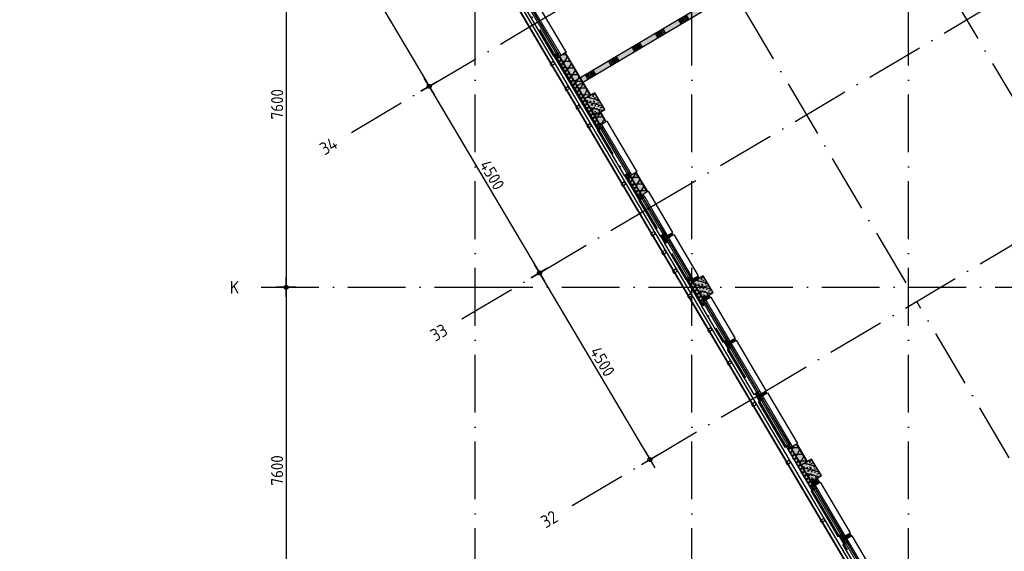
# Model space of a CAD drawing. Header units: millimetres. Extents: x 20872 to 297961, y -293704 to 213007.
# Tile 135 of 256: x 47721 to 68175, y -16199 to -5167. Entities that reach past the tile are written whole.
import ezdxf
from ezdxf.enums import TextEntityAlignment as Align
from ezdxf.xclip import XClip

# ---------------------------------------------------------------- set-up
doc = ezdxf.new("R2010")
doc.units = ezdxf.units.MM
doc.header["$LTSCALE"] = 100
doc.header["$XCLIPFRAME"] = 2
doc.linetypes.add('ACAD_ISO10W100', pattern=[18, 12, -3, 0, -3])
doc.layers.get('Defpoints').update_dxf_attribs({"color": 181})
for name, color, linetype in [('A--L$7--_stramien', 1, 'Continuous'), ('A--L20--_bovenbouw', 3, 'Continuous'), ('A--L30--_afbouw', 7, 'Continuous'), ('A--T$1A-afwerking', 8, 'Continuous'), ('A--T$7--_stramien', 7, 'Continuous'), ('BURO_lijnen_0.25', 2, 'Continuous'), ('XREFS', 9, 'Continuous')]:
    doc.layers.add(name, color=color, linetype=linetype)
doc.styles.add('BRON standaard', font='isocp.shx')
doc.styles.add('BURO maatvoering', font='isocp.shx')
doc.styles.add('JINX maatvoering', font='isocp.shx')
doc.dimstyles.new('JINX maatvoering 1-100', dxfattribs={"dimscale": 100, "dimtxt": 2.5, "dimasz": 1, "dimexe": 125, "dimexo": 0, "dimtad": 1, "dimdec": 0, "dimzin": 12, "dimdsep": 46, "dimtxsty": 'JINX maatvoering', "dimblk": 'BURO_maatvoeringssymbool_01', "dimcen": 2, "dimse1": 1, "dimse2": 1, "dimclrd": 1, "dimclrt": 7, "dimadec": 0, "dimazin": 0, "dimtfac": 1, "dimtdec": 0, "dimtix": 1, "dimtofl": 0, "dimtmove": 0, "dimatfit": 3, "dimldrblk": 'DOT', "dimfxl": 1, "dimtolj": 1, "dimtzin": 0, "dimarcsym": 0})

# ---------------------------------------------------------------- blocks, each defined once
blk = doc.blocks.new('Glasgevel alleen 1e en 2e')
at = {"color": 1}
for points in [[(165114, 97000), (165114, -155), (70596, -155), (34441, 60906)], [(165104, 97000), (165104, -145), (70602, -145), (34450, 60911)]]:
    blk.add_lwpolyline(points, dxfattribs=at)
for points in [[(58739, 19841), (58764, 19798), (58836, 19840), (58811, 19883)], [(59044, 19324), (59070, 19281), (59142, 19324), (59117, 19367)], [(59274, 18937), (59299, 18894), (59371, 18937), (59346, 18980)], [(59503, 18550), (59528, 18507), (59601, 18550), (59575, 18593)], [(60216, 17345), (60242, 17302), (60314, 17345), (60289, 17388)], [(60828, 16313), (60853, 16270), (60925, 16312), (60900, 16356)], [(61057, 15926), (61082, 15882), (61155, 15925), (61129, 15968)], [(61286, 15538), (61312, 15495), (61384, 15538), (61358, 15581)], [(61592, 15022), (61617, 14979), (61690, 15022), (61664, 15065)], [(62008, 14319), (62033, 14276), (62106, 14319), (62080, 14362)], [(62416, 13631), (62441, 13588), (62513, 13631), (62488, 13674)], [(62925, 12770), (62950, 12727), (63023, 12770), (62997, 12813)], [(63638, 11566), (63664, 11523), (63736, 11566), (63711, 11609)], [(64352, 10361), (64377, 10318), (64449, 10361), (64424, 10404)]]:
    blk.add_lwpolyline(points, close=True)
blk = doc.blocks.new('AL_stramlab_01_P03_BV')
at = {"color": 4, "linetype": 'Continuous', "lineweight": -2, "style": 'BRON standaard'}
blk.add_attdef('LABEL', text='', height=350, dxfattribs=at).set_placement((0, 0), align=Align.MIDDLE_CENTER)
blk = doc.blocks.new('AB2_D_DV_MV_maatvoeringssymbool_01')
at = {"color": 1}
for p, q in [((-2, 0), (2, 0)), ((0, -2), (0, 2))]:
    blk.add_line(p, q, dxfattribs=at)
blk.add_circle((0, 0), 0.4, dxfattribs=at)
blk = doc.blocks.new('*D223')
at = {"layer": 'A--T$7--_stramien', "color": 1, "lineweight": -2, "transparency": 16777216}
blk.add_line((53987, 23157), (56178, 19457), dxfattribs=at)
at = {"layer": 'Defpoints', "color": 0, "transparency": 16777216}
for p in [(56147, 24552), (58440, 20680), (56229, 19371)]:
    blk.add_point(p, dxfattribs=at)
at = {"layer": 'A--T$7--_stramien', "color": 1, "lineweight": -2, "transparency": 16777216, "xscale": 100, "yscale": 100, "zscale": 100}
for p, rotation in [((53936, 23243), 120.6301152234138), ((56229, 19371), 300.6301152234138)]:
    blk.add_blockref('AB2_D_DV_MV_maatvoeringssymbool_01', p, dxfattribs=dict(at, rotation=rotation))
at = {"layer": 'A--T$7--_stramien', "color": 7, "transparency": 16777216, "insert": (55244, 21402), "char_height": 250, "attachment_point": 5, "rotation": 300.6301, "style": 'JINX maatvoering'}
blk.add_mtext('\\A1;4500', dxfattribs=at)
blk = doc.blocks.new('_Dot')
at = {"color": 0, "linetype": 'ByBlock', "lineweight": -2}
blk.add_line((-0.5, 0), (-1, 0), dxfattribs=at)
at = {"color": 0, "linetype": 'ByBlock', "const_width": 0.5}
blk.add_lwpolyline([(-0.25, 0, 1), (0.25, 0, 1)], format="xyb", close=True, dxfattribs=at)
blk = doc.blocks.new('BURO_maatvoeringssymbool_01')
at = {"color": 1}
for p, q in [((-2, 0), (2, 0)), ((0, -2), (0, 2))]:
    blk.add_line(p, q, dxfattribs=at)
blk.add_circle((0, 0), 0.4, dxfattribs=at)
blk = doc.blocks.new('*D224')
at = {"layer": 'A--T$7--_stramien', "color": 1, "lineweight": -2, "transparency": 16777216}
blk.add_line((56280, 19285), (58470, 15585), dxfattribs=at)
at = {"layer": 'Defpoints', "color": 0, "transparency": 16777216}
for p in [(58440, 20680), (60733, 16808), (58521, 15499)]:
    blk.add_point(p, dxfattribs=at)
at = {"layer": 'A--T$7--_stramien', "color": 1, "lineweight": -2, "transparency": 16777216, "xscale": 100, "yscale": 100, "zscale": 100}
for p, rotation in [((56229, 19371), 120.6301152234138), ((58521, 15499), 300.6301152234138)]:
    blk.add_blockref('AB2_D_DV_MV_maatvoeringssymbool_01', p, dxfattribs=dict(at, rotation=rotation))
at = {"layer": 'A--T$7--_stramien', "color": 7, "transparency": 16777216, "insert": (57536, 17530), "char_height": 250, "attachment_point": 5, "rotation": 300.6301, "style": 'JINX maatvoering'}
blk.add_mtext('\\A1;4500', dxfattribs=at)
blk = doc.blocks.new('*D225')
at = {"layer": 'A--T$7--_stramien', "color": 1, "lineweight": -2, "transparency": 16777216}
blk.add_line((58572, 15412), (60763, 11712), dxfattribs=at)
at = {"layer": 'Defpoints', "color": 0, "transparency": 16777216}
for p in [(60733, 16808), (63025, 12936), (60814, 11626)]:
    blk.add_point(p, dxfattribs=at)
at = {"layer": 'A--T$7--_stramien', "color": 1, "lineweight": -2, "transparency": 16777216, "xscale": 100, "yscale": 100, "zscale": 100}
for p, rotation in [((58521, 15499), 120.6301152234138), ((60814, 11626), 300.6301152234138)]:
    blk.add_blockref('AB2_D_DV_MV_maatvoeringssymbool_01', p, dxfattribs=dict(at, rotation=rotation))
at = {"layer": 'A--T$7--_stramien', "color": 7, "transparency": 16777216, "insert": (59829, 13658), "char_height": 250, "attachment_point": 5, "rotation": 300.6301, "style": 'JINX maatvoering'}
blk.add_mtext('\\A1;4500', dxfattribs=at)
blk = doc.blocks.new('*D226')
at = {"layer": 'A--T$7--_stramien', "color": 1, "lineweight": -2, "transparency": 16777216}
blk.add_line((53258, 22700), (53258, 15300), dxfattribs=at)
at = {"layer": 'Defpoints', "color": 0, "transparency": 16777216}
for p in [(57184, 22800), (53258, 15200), (57184, 15200)]:
    blk.add_point(p, dxfattribs=at)
at = {"layer": 'A--T$7--_stramien', "color": 1, "lineweight": -2, "transparency": 16777216, "xscale": 100, "yscale": 100, "zscale": 100}
for p, rotation in [((53258, 22800), 89.99953007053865), ((53258, 15200), 269.9995300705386)]:
    blk.add_blockref('AB2_D_DV_MV_maatvoeringssymbool_01', p, dxfattribs=dict(at, rotation=rotation))
at = {"layer": 'A--T$7--_stramien', "color": 7, "transparency": 16777216, "insert": (53070, 19000), "char_height": 250, "attachment_point": 5, "rotation": 89.9995, "style": 'JINX maatvoering'}
blk.add_mtext('\\A1;7600', dxfattribs=at)
blk = doc.blocks.new('*D227')
at = {"layer": 'A--T$7--_stramien', "color": 1, "lineweight": -2, "transparency": 16777216}
blk.add_line((53258, 15100), (53258, 7700), dxfattribs=at)
at = {"layer": 'Defpoints', "color": 0, "transparency": 16777216}
for p in [(57184, 15200), (52738, 7600), (53258, 7600)]:
    blk.add_point(p, dxfattribs=at)
at = {"layer": 'A--T$7--_stramien', "color": 1, "lineweight": -2, "transparency": 16777216, "xscale": 100, "yscale": 100, "zscale": 100}
for p, rotation in [((53258, 15200), 89.99953007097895), ((53258, 7600), 269.9995300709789)]:
    blk.add_blockref('AB2_D_DV_MV_maatvoeringssymbool_01', p, dxfattribs=dict(at, rotation=rotation))
at = {"layer": 'A--T$7--_stramien', "color": 7, "transparency": 16777216, "insert": (53070, 11400), "char_height": 250, "attachment_point": 5, "rotation": 89.9995, "style": 'JINX maatvoering'}
blk.add_mtext('\\A1;7600', dxfattribs=at)
blk = doc.blocks.new('Glasgevel alle verdiepingen')
at = {"color": 1}
for points in [[(66730, 6374), (34441, 60906)], [(66739, 6379), (34450, 60911)]]:
    blk.add_lwpolyline(points, dxfattribs=at)
for points in [[(58739, 19841), (58764, 19798), (58836, 19840), (58811, 19883)], [(59044, 19324), (59070, 19281), (59142, 19324), (59117, 19367)], [(59274, 18937), (59299, 18894), (59371, 18937), (59346, 18980)], [(59503, 18550), (59528, 18507), (59601, 18550), (59575, 18593)], [(60216, 17345), (60242, 17302), (60314, 17345), (60289, 17388)], [(60828, 16313), (60853, 16270), (60925, 16312), (60900, 16356)], [(61057, 15926), (61082, 15882), (61155, 15925), (61129, 15968)], [(61286, 15538), (61312, 15495), (61384, 15538), (61358, 15581)], [(61592, 15022), (61617, 14979), (61690, 15022), (61664, 15065)], [(62008, 14319), (62033, 14276), (62106, 14319), (62080, 14362)], [(62416, 13631), (62441, 13588), (62513, 13631), (62488, 13674)], [(62925, 12770), (62950, 12727), (63023, 12770), (62997, 12813)], [(63638, 11566), (63664, 11523), (63736, 11566), (63711, 11609)], [(64352, 10361), (64377, 10318), (64449, 10361), (64424, 10404)]]:
    blk.add_lwpolyline(points, close=True)
blk = doc.blocks.new('stramienlijnen_1')
at = {"layer": 'A--L$7--_stramien', "color": 1, "linetype": 'ACAD_ISO10W100', "lineweight": -3}
for p, q in [((41335.5, 64766.5), (69688.8, 16881.1)), ((38003.8, 62793.7), (66357.1, 14908.3)), ((34672, 60821), (63025.3, 12935.6)), ((58439.9, 20679.8), (75098.7, 30543.6)), ((60732.6, 16807.7), (77391.4, 26671.5)), ((57184.5, 0), (57184.5, 22800)), ((61684.5, 0), (61684.5, 22800)), ((63025.3, 12935.6), (79684.1, 22799.4)), ((66184.5, 0), (66184.5, 22800)), ((54614.2, 18414.6), (58439.9, 20679.8)), ((56906.9, 14542.5), (60732.6, 16807.7)), ((52738.4, 15200), (57184.5, 15200)), ((57184.5, 15200), (138184.5, 15200)), ((77450.4, -3827), (66357.1, 14908.3)), ((59199.6, 10670.3), (63025.3, 12935.6)), ((63025.3, 12935.6), (64299.1, 10784.4)), ((64299.1, 10784.4), (71958.3, -2152.3))]:
    blk.add_line(p, q, dxfattribs=at)
at = {"layer": 'Defpoints'}
blk.add_lwpolyline([(34736.5, 60859.2), (70727.2, 75), (164884.5, 75), (164884.5, 96950), (130834.5, 96950), (130834.5, 22725), (79641, 22725), (51266.3, 70646.6)], dxfattribs=at)
at = {"layer": 'A--T$7--_stramien', "color": 7, "linetype": 'Continuous', "lineweight": -3}
ref = blk.add_blockref('AL_stramlab_01_P03_BV', (54137.5, 18132.4), dxfattribs=dict(at, xscale=75, yscale=75, zscale=75, rotation=30.63011522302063))
ref.add_attrib('LABEL', '34', dxfattribs={"layer": '0', "color": 4, "linetype": 'Continuous', "lineweight": -2, "height": 262.5, "rotation": 30.63012, "style": 'BURO maatvoering'}).set_placement((54137.5, 18132.4), align=Align.MIDDLE_CENTER)
ref = blk.add_blockref('AL_stramlab_01_P03_BV', (52184.5, 15200), dxfattribs=dict(at, xscale=75, yscale=75, zscale=75))
ref.add_attrib('LABEL', 'K', dxfattribs={"layer": '0', "color": 4, "linetype": 'Continuous', "lineweight": -2, "height": 262.5, "style": 'BURO maatvoering'}).set_placement((52184.5, 15200), align=Align.MIDDLE_CENTER)
ref = blk.add_blockref('AL_stramlab_01_P03_BV', (56430.2, 14260.2), dxfattribs=dict(at, xscale=75, yscale=75, zscale=75, rotation=30.63011522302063))
ref.add_attrib('LABEL', '33', dxfattribs={"layer": '0', "color": 4, "linetype": 'Continuous', "lineweight": -2, "height": 262.5, "rotation": 30.63012, "style": 'BURO maatvoering'}).set_placement((56430.2, 14260.2), align=Align.MIDDLE_CENTER)
ref = blk.add_blockref('AL_stramlab_01_P03_BV', (58723, 10388.1), dxfattribs=dict(at, xscale=75, yscale=75, zscale=75, rotation=30.63011522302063))
ref.add_attrib('LABEL', '32', dxfattribs={"layer": '0', "color": 4, "linetype": 'Continuous', "lineweight": -2, "height": 262.5, "rotation": 30.63012, "style": 'BURO maatvoering'}).set_placement((58723, 10388.1), align=Align.MIDDLE_CENTER)
at = {"layer": 'A--T$7--_stramien', "color": 7}
for base, p1, p2, angle, picture, middle in [((56228.7, 19370.6), (56147.2, 24551.9), (58439.9, 20679.9), 300.63012, '*D223', (55243.7, 21402.2)), ((58521.4, 15498.5), (58439.9, 20679.9), (60732.6, 16807.8), 300.63012, '*D224', (57536.4, 17530.1)), ((60814.1, 11626.4), (60732.6, 16807.8), (63025.3, 12935.6), 300.63012, '*D225', (59829.1, 13658)), ((53257.9, 7599.7), (57184.2, 15199.6), (52738.1, 7599.7), 89.99953, '*D227', (53070.4, 11399.7))]:
    dim = blk.add_linear_dim(base=base, p1=p1, p2=p2, angle=angle, dimstyle='JINX maatvoering 1-100', dxfattribs=at)
    dim.commit()
    dim.dimension.update_dxf_attribs({"geometry": picture, "text_midpoint": middle})
dim = blk.add_aligned_dim(p1=(57184.3, 22799.7), p2=(57184.2, 15199.6), distance=-3926.2, dimstyle='JINX maatvoering 1-100', dxfattribs=at)
dim.commit()
dim.dimension.update_dxf_attribs({"geometry": '*D226', "text_midpoint": (53070.5, 18999.7)})
blk = doc.blocks.new('1e verdieping bestaand leeg')
at = {"layer": 'A--T$1A-afwerking'}
blk.add_lwpolyline([(34528, 60913), (51335, 70864), (79685, 22985), (79832, 22901), (129485, 22901), (135915, 12040), (142978, 21914), (130697, 26120), (130675, 97040), (165047, 97015), (165047, 14419), (151364, 19026), (149622, 13150), (163567, 13081), (163475, 1501), (146518, 1360), (146659, 12909), (147031, 12909), (149075, 19828), (145372, 21100), (137265, 9763), (142974, 21), (142974, -73), (70633, -64)], close=True, dxfattribs=at)
at = {"layer": 'A--T$7--_stramien'}
blk.add_blockref('stramienlijnen_1', (0, 0), dxfattribs=at)
at = {"layer": 'BURO_lijnen_0.25'}
blk.add_blockref('Glasgevel alleen 1e en 2e', (0, 0), dxfattribs=at)
blk = doc.blocks.new('2016-01-28 101 1e verdieping bestaand')
at = {"layer": 'A--L20--_bovenbouw', "linetype": 'Continuous', "lineweight": -3}
h = blk.add_hatch(dxfattribs=at)
h.set_pattern_fill('GENERAL_DIAMONDS', color=1, scale=1120, angle=120.6301, style=0, pattern_type=2)
h.set_pattern_definition([(180.63, (59578.25, 19180.4), (1.5396, -139.9915), []), (240.63, (59578.25, 19180.4), (122.006, -68.6624), [])])
h.paths.add_polyline_path([(59055, 20064), (58934, 19992), (59457, 19109), (59578, 19180)], flags=0)
h.paths.add_polyline_path([(58396, 21176), (58275, 21105), (58310, 21046), (58431, 21118)], flags=0)
h.paths.add_polyline_path([(57700, 22352), (57579, 22280), (57651, 22159), (57772, 22230)], flags=0)
h = blk.add_hatch(dxfattribs=at)
h.set_pattern_fill('_U', color=1, scale=70, angle=210.6301, style=0, pattern_type=0)
h.set_pattern_definition([(210.6301, (59585.99, 19184.98), (35.6646, -60.2332), [])])
h.paths.add_polyline_path([(59063, 20069), (59055, 20064), (59578, 19180), (59586, 19185)], flags=0)
h.paths.add_polyline_path([(58404, 21181), (58396, 21176), (58431, 21118), (58439, 21123)], flags=0)
h.paths.add_polyline_path([(57708, 22357), (57700, 22352), (57772, 22230), (57780, 22235)], flags=0)
for color, points in [(60, [(64399, 22407), (64331, 22425), (64072, 22272), (64047, 22315), (59243, 19470), (59294, 19384)]), (60, [(59063, 20069), (58934, 19992), (59457, 19109), (59586, 19185)]), (249, [(59749, 18472), (58837, 20013), (58818, 20002), (59730, 18460)]), (60, [(58934, 19992), (58909, 19978), (58875, 20035), (58839, 20014), (59752, 18473), (59787, 18494), (59753, 18552), (59778, 18566)]), (60, [(59457, 19109), (59661, 18764), (59876, 18892), (59672, 19236)]), (60, [(59790, 18841), (59661, 18764), (59778, 18566), (59907, 18643)]), (249, [(60610, 17018), (60305, 17533), (60286, 17522), (60591, 17007)]), (60, [(60648, 17041), (60614, 17098), (60639, 17113), (60402, 17512), (60377, 17498), (60343, 17555), (60308, 17534), (60612, 17020)]), (60, [(60531, 17589), (60402, 17512), (60639, 17113), (60768, 17189)]), (249, [(61141, 16121), (61051, 16273), (61032, 16262), (61122, 16109)]), (60, [(61179, 16143), (61145, 16201), (61170, 16215), (61148, 16252), (61123, 16238), (61089, 16295), (61054, 16274), (61144, 16122)]), (60, [(61277, 16329), (61148, 16252), (61170, 16215), (61299, 16292)]), (249, [(61910, 14822), (61582, 15375), (61564, 15364), (61891, 14811)]), (60, [(61913, 14824), (61948, 14844), (61914, 14902), (61939, 14917), (61679, 15355), (61655, 15340), (61620, 15398), (61585, 15377)]), (60, [(61809, 15431), (61679, 15355), (61707, 15309), (61836, 15385)]), (60, [(61707, 15309), (61911, 14965), (62126, 15092), (61922, 15436)]), (60, [(62068, 14993), (62040, 15041), (61911, 14965), (61939, 14917)]), (60, [(62599, 14096), (62577, 14133), (62448, 14056), (62470, 14019)]), (60, [(62480, 13947), (62445, 14005), (62470, 14019), (62448, 14056), (62424, 14042), (62389, 14099), (62354, 14078), (62444, 13926)]), (60, [(63126, 12856), (63091, 12914), (63116, 12928), (63094, 12965), (63070, 12951), (63035, 13008), (63000, 12987), (63090, 12835)]), (60, [(63245, 13005), (63223, 13042), (63094, 12965), (63116, 12928)]), (60, [(64187, 10982), (64223, 11003), (64188, 11061), (64213, 11076), (63740, 11874), (63716, 11859), (63681, 11917), (63646, 11896)]), (60, [(64086, 11585), (63870, 11951), (63740, 11874), (63957, 11509)]), (60, [(63957, 11509), (64161, 11165), (64376, 11292), (64172, 11636)]), (60, [(64342, 11152), (64290, 11241), (64161, 11165), (64213, 11076)]), (60, [(64881, 9891), (64847, 9948), (64872, 9963), (64837, 10021), (64813, 10007), (64778, 10064), (64743, 10043), (64846, 9870)]), (60, [(65001, 10039), (64967, 10098), (64837, 10021), (64872, 9963)])]:
    blk.add_hatch(color=color, dxfattribs=at).paths.add_polyline_path(points, flags=0)
h = blk.add_hatch(dxfattribs=at)
h.set_pattern_fill('SWAND', color=1, scale=5, angle=30.6301, style=0)
h.set_pattern_definition([(120.63, (59293.56, 19384.45), (-484.017, -286.59), []), (120.63, (59320.45, 19400.37), (-484.017, -286.59), []), (120.63, (59347.34, 19416.3), (-484.017, -286.59), []), (120.63, (59374.23, 19432.2), (-484.017, -286.59), []), (120.63, (59401.1, 19448.13), (-484.017, -286.59), []), (120.63, (59428, 19464.06), (-484.017, -286.59), []), (120.63, (59454.9, 19480), (-484.017, -286.59), [])])
h.paths.add_polyline_path([(64399, 22407), (64331, 22425), (64072, 22272), (64047, 22315), (59243, 19470), (59294, 19384)], flags=0)
h = blk.add_hatch(dxfattribs=at)
h.set_pattern_fill('GENERAL_DIAMONDS', color=1, scale=560, angle=120.6301, style=0, pattern_type=2)
h.set_pattern_definition([(180.63, (59777.91, 18566.44), (0.7698, -69.9958), []), (240.63, (59777.91, 18566.44), (61.003, -34.3312), [])])
h.paths.add_polyline_path([(59752, 18473), (59787, 18494), (59753, 18552), (59778, 18566), (58934, 19992), (58909, 19978), (58875, 20035), (58839, 20014)], flags=0)
h = blk.add_hatch(dxfattribs=at)
h.set_pattern_fill('PREFB', color=1, scale=5, angle=-59.3699, style=0)
h.set_pattern_definition([(345.63, (59456.92, 19108.56), (23.825, 92.997), []), (317.63, (59456.92, 19108.557), (81.828, 18.482), [0, -81.6, -46.2, 0, -67.2]), (348.63, (59456.92, 19108.557), (60.464, 57.203), [0, -80.8, 0, -82.4, 0, -66.4]), (11.63, (59456.92, 19108.557), (33.4675, 75.497), [0, -80, 0, -480, -65.8])])
h.paths.add_polyline_path([(59457, 19109), (59661, 18764), (59876, 18892), (59672, 19236)], flags=0)
h = blk.add_hatch(dxfattribs=at)
h.set_pattern_fill('GENERAL_DIAMONDS', color=1, scale=1120, angle=120.6301, style=0, pattern_type=2)
h.set_pattern_definition([(180.63, (61828.17, 15380.54), (1.5396, -139.9915), []), (240.63, (61828.17, 15380.54), (122.006, -68.6624), [])])
h.paths.add_polyline_path([(61801, 15427), (61679, 15355), (61707, 15309), (61828, 15381)], flags=0)
h.paths.add_polyline_path([(61269, 16324), (61148, 16252), (61170, 16215), (61291, 16287)], flags=0)
h.paths.add_polyline_path([(60523, 17584), (60402, 17512), (60639, 17113), (60760, 17185)], flags=0)
h.paths.add_polyline_path([(59782, 18836), (59661, 18764), (59778, 18566), (59899, 18638)], flags=0)
h = blk.add_hatch(dxfattribs=at)
h.set_pattern_fill('_U', color=1, scale=70, angle=210.6301, style=0, pattern_type=0)
h.set_pattern_definition([(210.6301, (61835.915, 15385.126), (35.6646, -60.2332), [])])
h.paths.add_polyline_path([(61809, 15431), (61801, 15427), (61828, 15381), (61836, 15385)], flags=0)
h.paths.add_polyline_path([(61277, 16329), (61269, 16324), (61291, 16287), (61299, 16292)], flags=0)
h.paths.add_polyline_path([(60531, 17589), (60523, 17584), (60760, 17185), (60768, 17189)], flags=0)
h.paths.add_polyline_path([(59790, 18841), (59782, 18836), (59899, 18638), (59907, 18643)], flags=0)
h = blk.add_hatch(dxfattribs=at)
h.set_pattern_fill('GENERAL_DIAMONDS', color=1, scale=560, angle=120.6301, style=0, pattern_type=2)
h.set_pattern_definition([(180.63, (60638.535, 17112.95), (0.77, -69.996), []), (240.63, (60638.535, 17112.95), (61.003, -34.331), [])])
h.paths.add_polyline_path([(60648, 17041), (60614, 17098), (60639, 17113), (60402, 17512), (60377, 17498), (60343, 17555), (60308, 17534), (60612, 17020)], flags=0)
h = blk.add_hatch(dxfattribs=at)
h.set_pattern_fill('GENERAL_DIAMONDS', color=1, scale=560, angle=120.6301, style=0, pattern_type=2)
h.set_pattern_definition([(180.63, (61169.94, 16215.47), (0.77, -69.996), []), (240.63, (61169.94, 16215.47), (61.003, -34.33), [])])
h.paths.add_polyline_path([(61179, 16143), (61145, 16201), (61170, 16215), (61148, 16252), (61123, 16238), (61089, 16295), (61054, 16274), (61144, 16122)], flags=0)
h = blk.add_hatch(dxfattribs=at)
h.set_pattern_fill('GENERAL_DIAMONDS', color=1, scale=560, angle=120.6301, style=0, pattern_type=2)
h.set_pattern_definition([(180.63, (61938.865, 14916.846), (0.77, -69.996), []), (240.63, (61938.865, 14916.846), (61.003, -34.331), [])])
h.paths.add_polyline_path([(61913, 14824), (61948, 14844), (61914, 14902), (61939, 14917), (61679, 15355), (61655, 15340), (61620, 15398), (61585, 15377)], flags=0)
h = blk.add_hatch(dxfattribs=at)
h.set_pattern_fill('PREFB', color=1, scale=5, angle=-59.3699, style=0)
h.set_pattern_definition([(345.63, (61706.84, 15308.7), (23.825, 92.997), []), (317.63, (61706.844, 15308.7), (81.828, 18.482), [0, -81.6, -46.2, 0, -67.2]), (348.63, (61706.844, 15308.7), (60.464, 57.203), [0, -80.8, 0, -82.4, 0, -66.4]), (11.63, (61706.844, 15308.7), (33.4675, 75.497), [0, -80, 0, -480, -65.8])])
h.paths.add_polyline_path([(61707, 15309), (61911, 14965), (62126, 15092), (61922, 15436)], flags=0)
h = blk.add_hatch(dxfattribs=at)
h.set_pattern_fill('GENERAL_DIAMONDS', color=1, scale=1120, angle=120.6301, style=0, pattern_type=2)
h.set_pattern_definition([(180.63, (64078.1, 11580.69), (1.5396, -139.9915), []), (240.63, (64078.1, 11580.69), (122.006, -68.6624), [])])
h.paths.add_polyline_path([(63957, 11509), (64078, 11581), (63862, 11946), (63740, 11874)], flags=0)
h.paths.add_polyline_path([(63116, 12928), (63238, 13000), (63216, 13037), (63094, 12965)], flags=0)
h.paths.add_polyline_path([(62470, 14019), (62592, 14091), (62570, 14128), (62448, 14056)], flags=0)
h.paths.add_polyline_path([(61939, 14917), (62060, 14989), (62032, 15036), (61911, 14965)], flags=0)
h = blk.add_hatch(dxfattribs=at)
h.set_pattern_fill('_U', color=1, scale=70, angle=210.6301, style=0, pattern_type=0)
h.set_pattern_definition([(210.6301, (64085.84, 11585.27), (35.6646, -60.2332), [])])
h.paths.add_polyline_path([(64078, 11581), (64086, 11585), (63870, 11951), (63862, 11946)], flags=0)
h.paths.add_polyline_path([(63238, 13000), (63245, 13005), (63223, 13042), (63216, 13037)], flags=0)
h.paths.add_polyline_path([(62592, 14091), (62599, 14096), (62577, 14133), (62570, 14128)], flags=0)
h.paths.add_polyline_path([(62060, 14989), (62068, 14993), (62040, 15041), (62032, 15036)], flags=0)
h = blk.add_hatch(dxfattribs=at)
h.set_pattern_fill('GENERAL_DIAMONDS', color=1, scale=560, angle=120.6301, style=0, pattern_type=2)
h.set_pattern_definition([(180.63, (62470.266, 14019.37), (0.77, -69.996), []), (240.63, (62470.266, 14019.37), (61.003, -34.33), [])])
h.paths.add_polyline_path([(62480, 13947), (62445, 14005), (62470, 14019), (62448, 14056), (62424, 14042), (62389, 14099), (62354, 14078), (62444, 13926)], flags=0)
h = blk.add_hatch(dxfattribs=at)
h.set_pattern_fill('GENERAL_DIAMONDS', color=1, scale=560, angle=120.6301, style=0, pattern_type=2)
h.set_pattern_definition([(180.63, (63116.306, 12928.29), (0.77, -69.996), []), (240.63, (63116.306, 12928.29), (61.003, -34.33), [])])
h.paths.add_polyline_path([(63126, 12856), (63091, 12914), (63116, 12928), (63094, 12965), (63070, 12951), (63035, 13008), (63000, 12987), (63090, 12835)], flags=0)
h = blk.add_hatch(dxfattribs=at)
h.set_pattern_fill('GENERAL_DIAMONDS', color=1, scale=560, angle=120.6301, style=0, pattern_type=2)
h.set_pattern_definition([(180.63, (64213.334, 11075.54), (0.77, -69.996), []), (240.63, (64213.334, 11075.54), (61.003, -34.331), [])])
h.paths.add_polyline_path([(64187, 10982), (64223, 11003), (64188, 11061), (64213, 11076), (63740, 11874), (63716, 11859), (63681, 11917), (63646, 11896)], flags=0)
h = blk.add_hatch(dxfattribs=at)
h.set_pattern_fill('PREFB', color=1, scale=5, angle=-59.3699, style=0)
h.set_pattern_definition([(345.63, (63956.77, 11508.85), (23.825, 92.997), []), (317.63, (63956.77, 11508.85), (81.828, 18.482), [0, -81.6, -46.2, 0, -67.2]), (348.63, (63956.77, 11508.85), (60.464, 57.203), [0, -80.8, 0, -82.4, 0, -66.4]), (11.63, (63956.77, 11508.85), (33.4675, 75.497), [0, -80, 0, -480, -65.8])])
h.paths.add_polyline_path([(63957, 11509), (64161, 11165), (64376, 11292), (64172, 11636)], flags=0)
h = blk.add_hatch(dxfattribs=at)
h.set_pattern_fill('GENERAL_DIAMONDS', color=1, scale=1120, angle=120.6301, style=0, pattern_type=2)
h.set_pattern_definition([(180.63, (66328.02, 7780.83), (1.5396, -139.9915), []), (240.63, (66328.02, 7780.83), (122.006, -68.6624), [])])
h.paths.add_polyline_path([(66207, 7709), (66328, 7781), (66276, 7868), (66155, 7796)], flags=0)
h.paths.add_polyline_path([(65531, 8850), (65652, 8922), (65618, 8981), (65496, 8909)], flags=0)
h.paths.add_polyline_path([(64872, 9963), (64993, 10035), (64959, 10093), (64837, 10021)], flags=0)
h.paths.add_polyline_path([(64213, 11076), (64335, 11147), (64282, 11236), (64161, 11165)], flags=0)
h = blk.add_hatch(dxfattribs=at)
h.set_pattern_fill('_U', color=1, scale=70, angle=210.6301, style=0, pattern_type=0)
h.set_pattern_definition([(210.6301, (66335.764, 7785.416), (35.6646, -60.2332), [])])
h.paths.add_polyline_path([(66328, 7781), (66336, 7785), (66284, 7873), (66276, 7868)], flags=0)
h.paths.add_polyline_path([(65652, 8922), (65660, 8927), (65625, 8985), (65618, 8981)], flags=0)
h.paths.add_polyline_path([(64993, 10035), (65001, 10039), (64967, 10098), (64959, 10093)], flags=0)
h.paths.add_polyline_path([(64335, 11147), (64342, 11152), (64290, 11241), (64282, 11236)], flags=0)
h = blk.add_hatch(dxfattribs=at)
h.set_pattern_fill('GENERAL_DIAMONDS', color=1, scale=560, angle=120.6301, style=0, pattern_type=2)
h.set_pattern_definition([(180.63, (64872.11, 9962.94), (0.77, -69.996), []), (240.63, (64872.11, 9962.94), (61.003, -34.33), [])])
h.paths.add_polyline_path([(64881, 9891), (64847, 9948), (64872, 9963), (64837, 10021), (64813, 10007), (64778, 10064), (64743, 10043), (64846, 9870)], flags=0)
at = {"layer": 'A--L20--_bovenbouw', "color": 2, "linetype": 'Continuous', "lineweight": -3}
for p, q in [((64047, 22315), (59243, 19470)), ((59294, 19384), (64399, 22407)), ((59063, 20069), (59055, 20064)), ((59055, 20064), (59578, 19180)), ((59586, 19185), (59063, 20069)), ((58837, 20013), (58818, 20002)), ((58818, 20002), (59730, 18460)), ((59749, 18472), (58837, 20013)), ((59243, 19470), (59294, 19384)), ((59578, 19180), (59586, 19185)), ((59790, 18841), (59782, 18836)), ((59782, 18836), (59899, 18638)), ((59907, 18643), (59790, 18841)), ((59899, 18638), (59907, 18643)), ((59730, 18460), (59749, 18472)), ((60305, 17533), (60286, 17522)), ((60286, 17522), (60591, 17007)), ((60610, 17018), (60305, 17533)), ((60531, 17589), (60523, 17584)), ((60523, 17584), (60760, 17185)), ((60768, 17189), (60531, 17589)), ((60760, 17185), (60768, 17189)), ((60591, 17007), (60610, 17018)), ((61051, 16273), (61032, 16262)), ((61032, 16262), (61122, 16109)), ((61141, 16121), (61051, 16273)), ((61277, 16329), (61269, 16324)), ((61269, 16324), (61291, 16287)), ((61299, 16292), (61277, 16329)), ((61291, 16287), (61299, 16292)), ((61122, 16109), (61141, 16121)), ((61582, 15375), (61564, 15364)), ((61564, 15364), (61891, 14811)), ((61910, 14822), (61582, 15375)), ((61809, 15431), (61801, 15427)), ((61801, 15427), (61828, 15381)), ((61836, 15385), (61809, 15431)), ((61828, 15381), (61836, 15385)), ((62040, 15041), (62032, 15036)), ((62032, 15036), (62060, 14989)), ((62068, 14993), (62040, 15041)), ((62060, 14989), (62068, 14993)), ((61891, 14811), (61910, 14822)), ((62577, 14133), (62570, 14128)), ((62570, 14128), (62592, 14091)), ((62599, 14096), (62577, 14133)), ((62592, 14091), (62599, 14096)), ((63223, 13042), (63216, 13037)), ((63216, 13037), (63238, 13000)), ((63245, 13005), (63223, 13042)), ((63238, 13000), (63245, 13005)), ((63870, 11951), (63862, 11946)), ((63862, 11946), (64078, 11581)), ((64086, 11585), (63870, 11951)), ((64078, 11581), (64086, 11585)), ((64290, 11241), (64282, 11236)), ((64282, 11236), (64335, 11147)), ((64342, 11152), (64290, 11241)), ((64335, 11147), (64342, 11152)), ((64967, 10098), (64959, 10093)), ((64959, 10093), (64993, 10035)), ((65001, 10039), (64967, 10098)), ((64993, 10035), (65001, 10039))]:
    blk.add_line(p, q, dxfattribs=at)
at = {"layer": 'A--L20--_bovenbouw', "color": 1, "linetype": 'Continuous', "lineweight": -3}
for p, q in [((59055, 20064), (58934, 19992)), ((59578, 19180), (59055, 20064)), ((58875, 20035), (58839, 20014)), ((58839, 20014), (59752, 18473)), ((58909, 19978), (58875, 20035)), ((58934, 19992), (58909, 19978)), ((58934, 19992), (59457, 19109)), ((59778, 18566), (58934, 19992)), ((59457, 19109), (59578, 19180)), ((59782, 18836), (59661, 18764)), ((59899, 18638), (59782, 18836)), ((59661, 18764), (59778, 18566)), ((59778, 18566), (59899, 18638)), ((59752, 18473), (59787, 18494)), ((59753, 18552), (59778, 18566)), ((59787, 18494), (59753, 18552)), ((60343, 17555), (60308, 17534)), ((60308, 17534), (60612, 17020)), ((60377, 17498), (60343, 17555)), ((60402, 17512), (60377, 17498)), ((60523, 17584), (60402, 17512)), ((60402, 17512), (60639, 17113)), ((60639, 17113), (60402, 17512)), ((60760, 17185), (60523, 17584)), ((60639, 17113), (60760, 17185)), ((60612, 17020), (60648, 17041)), ((60614, 17098), (60639, 17113)), ((60648, 17041), (60614, 17098)), ((61089, 16295), (61054, 16274)), ((61054, 16274), (61144, 16122)), ((61123, 16238), (61089, 16295)), ((61148, 16252), (61123, 16238)), ((61145, 16201), (61170, 16215)), ((61179, 16143), (61145, 16201)), ((61269, 16324), (61148, 16252)), ((61148, 16252), (61170, 16215)), ((61170, 16215), (61148, 16252)), ((61170, 16215), (61291, 16287)), ((61291, 16287), (61269, 16324)), ((61144, 16122), (61179, 16143)), ((61620, 15398), (61585, 15377)), ((61585, 15377), (61913, 14824)), ((61655, 15340), (61620, 15398)), ((61679, 15355), (61655, 15340)), ((61801, 15427), (61679, 15355)), ((61679, 15355), (61707, 15309)), ((61939, 14917), (61679, 15355)), ((61707, 15309), (61828, 15381)), ((61828, 15381), (61801, 15427)), ((62032, 15036), (61911, 14965)), ((61911, 14965), (61939, 14917)), ((61939, 14917), (62060, 14989)), ((62060, 14989), (62032, 15036)), ((61913, 14824), (61948, 14844)), ((61914, 14902), (61939, 14917)), ((61948, 14844), (61914, 14902)), ((62570, 14128), (62448, 14056)), ((62592, 14091), (62570, 14128)), ((62389, 14099), (62354, 14078)), ((62354, 14078), (62444, 13926)), ((62424, 14042), (62389, 14099)), ((62448, 14056), (62424, 14042)), ((62444, 13926), (62480, 13947)), ((62445, 14005), (62470, 14019)), ((62480, 13947), (62445, 14005)), ((62448, 14056), (62470, 14019)), ((62470, 14019), (62448, 14056)), ((62470, 14019), (62592, 14091)), ((63035, 13008), (63000, 12987)), ((63000, 12987), (63090, 12835)), ((63070, 12951), (63035, 13008)), ((63094, 12965), (63070, 12951)), ((63091, 12914), (63116, 12928)), ((63126, 12856), (63091, 12914)), ((63216, 13037), (63094, 12965)), ((63094, 12965), (63116, 12928)), ((63116, 12928), (63094, 12965)), ((63116, 12928), (63238, 13000)), ((63238, 13000), (63216, 13037)), ((63090, 12835), (63126, 12856)), ((63681, 11917), (63646, 11896)), ((63646, 11896), (64187, 10982)), ((63716, 11859), (63681, 11917)), ((63740, 11874), (63716, 11859)), ((63862, 11946), (63740, 11874)), ((63740, 11874), (63957, 11509)), ((64213, 11076), (63740, 11874)), ((64078, 11581), (63862, 11946)), ((63957, 11509), (64078, 11581)), ((64282, 11236), (64161, 11165)), ((64161, 11165), (64213, 11076)), ((64188, 11061), (64213, 11076)), ((64223, 11003), (64188, 11061)), ((64213, 11076), (64335, 11147)), ((64335, 11147), (64282, 11236)), ((64187, 10982), (64223, 11003)), ((64778, 10064), (64743, 10043)), ((64743, 10043), (64846, 9870)), ((64813, 10007), (64778, 10064)), ((64959, 10093), (64837, 10021)), ((64872, 9963), (64993, 10035)), ((64993, 10035), (64959, 10093)), ((64837, 10021), (64813, 10007)), ((64837, 10021), (64872, 9963)), ((64872, 9963), (64837, 10021)), ((64846, 9870), (64881, 9891)), ((64847, 9948), (64872, 9963)), ((64881, 9891), (64847, 9948))]:
    blk.add_line(p, q, dxfattribs=at)
at = {"layer": 'A--L20--_bovenbouw', "color": 3, "linetype": 'Continuous', "lineweight": -3}
for p, q in [((59672, 19236), (59457, 19109)), ((59876, 18892), (59672, 19236)), ((59457, 19109), (59661, 18764)), ((59661, 18764), (59876, 18892)), ((61922, 15436), (61707, 15309)), ((62126, 15092), (61922, 15436)), ((61707, 15309), (61911, 14965)), ((61911, 14965), (62126, 15092)), ((64172, 11636), (63957, 11509)), ((63957, 11509), (64161, 11165)), ((64376, 11292), (64172, 11636)), ((64161, 11165), (64376, 11292))]:
    blk.add_line(p, q, dxfattribs=at)
at = {"layer": 'A--L30--_afbouw', "color": 1, "linetype": 'Continuous', "lineweight": -3}
for p, q in [((58447, 21128), (59071, 20074)), ((58258, 20938), (58813, 19999)), ((58348, 20991), (58904, 20053)), ((59071, 20074), (59063, 20069)), ((58813, 19999), (58874, 20035)), ((58874, 20035), (58908, 19977)), ((59907, 18643), (59916, 18648)), ((59916, 18648), (60540, 17594)), ((59786, 18494), (59726, 18458)), ((59726, 18458), (60282, 17519)), ((59752, 18551), (59786, 18494)), ((59816, 18511), (60372, 17573)), ((60540, 17594), (60531, 17589)), ((60282, 17519), (60342, 17555)), ((60342, 17555), (60376, 17497)), ((60768, 17189), (60776, 17194)), ((60776, 17194), (61286, 16334)), ((60647, 17040), (60587, 17004)), ((60587, 17004), (61028, 16259)), ((60613, 17098), (60647, 17040)), ((60677, 17058), (61118, 16313)), ((61028, 16259), (61088, 16295)), ((61088, 16295), (61122, 16237)), ((61144, 16200), (61178, 16143)), ((61208, 16160), (61650, 15415)), ((61286, 16334), (61277, 16329)), ((61299, 16292), (61308, 16297)), ((61308, 16297), (61817, 15437)), ((61178, 16143), (61118, 16107)), ((61118, 16107), (61559, 15362)), ((61559, 15362), (61619, 15397)), ((61619, 15397), (61654, 15340)), ((61817, 15437), (61809, 15431)), ((62068, 14993), (62077, 14998)), ((62077, 14998), (62586, 14138)), ((61947, 14844), (61887, 14808)), ((61887, 14808), (62328, 14063)), ((61913, 14902), (61947, 14844)), ((61977, 14862), (62419, 14117)), ((62586, 14138), (62577, 14133)), ((62328, 14063), (62388, 14099)), ((62388, 14099), (62423, 14041)), ((62479, 13946), (62418, 13911)), ((62418, 13911), (62974, 12972)), ((62444, 14004), (62479, 13946)), ((62509, 13964), (63065, 13025)), ((62599, 14096), (62608, 14101)), ((62608, 14101), (63232, 13047)), ((62974, 12972), (63034, 13008)), ((63034, 13008), (63069, 12950)), ((63090, 12913), (63125, 12855)), ((63232, 13047), (63223, 13042)), ((63245, 13005), (63254, 13010)), ((63254, 13010), (63878, 11956)), ((63125, 12855), (63064, 12820)), ((63064, 12820), (63620, 11881)), ((63155, 12873), (63711, 11934)), ((63620, 11881), (63680, 11917)), ((63680, 11917), (63715, 11859)), ((63878, 11956), (63870, 11951)), ((64188, 11060), (64222, 11003)), ((64342, 11152), (64351, 11157)), ((64351, 11157), (64975, 10103)), ((64222, 11003), (64161, 10967)), ((64161, 10967), (64717, 10028)), ((64252, 11020), (64808, 10082)), ((64717, 10028), (64778, 10064)), ((64778, 10064), (64812, 10006)), ((64975, 10103), (64967, 10098)), ((65001, 10039), (65010, 10044)), ((65010, 10044), (65634, 8990)), ((64880, 9890), (64820, 9854)), ((64820, 9854), (65376, 8916)), ((64846, 9948), (64880, 9890)), ((64911, 9908), (65466, 8969))]:
    blk.add_line(p, q, dxfattribs=at)
at = {"layer": 'A--L30--_afbouw', "color": 1, "linetype": 'Continuous', "lineweight": 18}
for p, q in [((58318, 20973), (58874, 20035)), ((58378, 21009), (58934, 20070)), ((59786, 18494), (60342, 17555)), ((59846, 18529), (60402, 17590)), ((60647, 17040), (61088, 16295)), ((60707, 17076), (61148, 16331)), ((61238, 16178), (61680, 15433)), ((61178, 16143), (61619, 15397)), ((61947, 14844), (62388, 14099)), ((62007, 14880), (62449, 14134)), ((62479, 13946), (63034, 13008)), ((62539, 13982), (63095, 13043)), ((63185, 12891), (63741, 11952)), ((63125, 12855), (63680, 11917)), ((64222, 11003), (64778, 10064)), ((64282, 11038), (64838, 10099)), ((64880, 9890), (65436, 8951)), ((64941, 9926), (65497, 8987))]:
    blk.add_line(p, q, dxfattribs=at)
at = {"layer": 'A--L30--_afbouw', "color": 2, "linetype": 'Continuous', "lineweight": -3}
for p, q in [((58934, 20070), (58874, 20035)), ((58968, 20013), (58934, 20070)), ((58874, 20035), (58908, 19977)), ((58908, 19977), (58968, 20013)), ((59812, 18587), (59752, 18551)), ((59752, 18551), (59786, 18494)), ((59786, 18494), (59846, 18529)), ((59846, 18529), (59812, 18587)), ((60402, 17590), (60342, 17555)), ((60342, 17555), (60376, 17497)), ((60376, 17497), (60436, 17533)), ((60436, 17533), (60402, 17590)), ((60673, 17133), (60613, 17098)), ((60613, 17098), (60647, 17040)), ((60647, 17040), (60707, 17076)), ((60707, 17076), (60673, 17133)), ((61148, 16331), (61088, 16295)), ((61088, 16295), (61122, 16237)), ((61122, 16237), (61182, 16273)), ((61204, 16236), (61144, 16200)), ((61144, 16200), (61178, 16143)), ((61182, 16273), (61148, 16331)), ((61178, 16143), (61238, 16178)), ((61238, 16178), (61204, 16236)), ((61680, 15433), (61619, 15397)), ((61619, 15397), (61654, 15340)), ((61654, 15340), (61714, 15375)), ((61714, 15375), (61680, 15433)), ((61973, 14937), (61913, 14902)), ((62007, 14880), (61973, 14937)), ((61913, 14902), (61947, 14844)), ((61947, 14844), (62007, 14880)), ((62449, 14134), (62388, 14099)), ((62483, 14077), (62449, 14134)), ((62388, 14099), (62423, 14041)), ((62423, 14041), (62483, 14077)), ((62505, 14040), (62444, 14004)), ((62444, 14004), (62479, 13946)), ((62479, 13946), (62539, 13982)), ((62539, 13982), (62505, 14040)), ((63095, 13043), (63034, 13008)), ((63034, 13008), (63069, 12950)), ((63069, 12950), (63129, 12986)), ((63151, 12949), (63090, 12913)), ((63090, 12913), (63125, 12855)), ((63129, 12986), (63095, 13043)), ((63125, 12855), (63185, 12891)), ((63185, 12891), (63151, 12949)), ((63741, 11952), (63680, 11917)), ((63680, 11917), (63715, 11859)), ((63715, 11859), (63775, 11895)), ((63775, 11895), (63741, 11952)), ((64248, 11096), (64188, 11060)), ((64188, 11060), (64222, 11003)), ((64282, 11038), (64248, 11096)), ((64222, 11003), (64282, 11038)), ((64838, 10099), (64778, 10064)), ((64778, 10064), (64812, 10006)), ((64812, 10006), (64872, 10042)), ((64872, 10042), (64838, 10099)), ((64907, 9983), (64846, 9948)), ((64846, 9948), (64880, 9890)), ((64880, 9890), (64941, 9926)), ((64941, 9926), (64907, 9983))]:
    blk.add_line(p, q, dxfattribs=at)
at = {"layer": 'A--T$1A-afwerking'}
blk.add_lwpolyline([(34528, 60913), (51335, 70864), (79685, 22985), (79832, 22901), (129485, 22901), (135915, 12040), (142978, 21914), (130697, 26120), (130675, 97040), (165047, 97015), (165047, 14419), (151364, 19026), (149622, 13150), (163567, 13081), (163475, 1501), (146518, 1360), (146659, 12909), (147031, 12909), (149075, 19828), (145372, 21100), (137265, 9763), (142974, 21), (142974, -73), (70633, -64)], close=True, dxfattribs=at)
at = {"layer": 'A--L$7--_stramien'}
blk.add_blockref('stramienlijnen_1', (0, 0), dxfattribs=at)
at = {"layer": 'BURO_lijnen_0.25'}
for name in ['Glasgevel alle verdiepingen', 'Glasgevel alleen 1e en 2e']:
    blk.add_blockref(name, (0, 0), dxfattribs=at)

msp = doc.modelspace()

# ---------------------------------------------------------------- block references
at = {"layer": 'XREFS', "color": 32, "true_color": 0xcb7615}
ref = msp.add_blockref('1e verdieping bestaand leeg', (-1, -25920), dxfattribs=at)
XClip(ref).set_block_clipping_path([(116767.0762143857, 82263.1420219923), (116767.0762143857, 115683.1420219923), (179861.0762143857, 115683.1420219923), (179861.0762143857, 13442.9004429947), (164491.5066313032, 13442.9004429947), (116767.0762143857, 29769.3836009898)])
at = {"layer": 'XREFS', "color": 31, "true_color": 0xdec496}
ref = msp.add_blockref('2016-01-28 101 1e verdieping bestaand', (-1, -25920), dxfattribs=at)
XClip(ref).set_block_clipping_path([(116767.0762143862, 29769.3836009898), (164491.5066313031, 13442.9004429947), (179861.0762143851, 13442.9004429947), (179861.0762143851, -11696.8579780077), (20873.0762143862, -11696.8579780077), (20873.0762143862, 82263.1420219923), (116767.0762143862, 82263.1420219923)])

doc.saveas('drawing.dxf')
